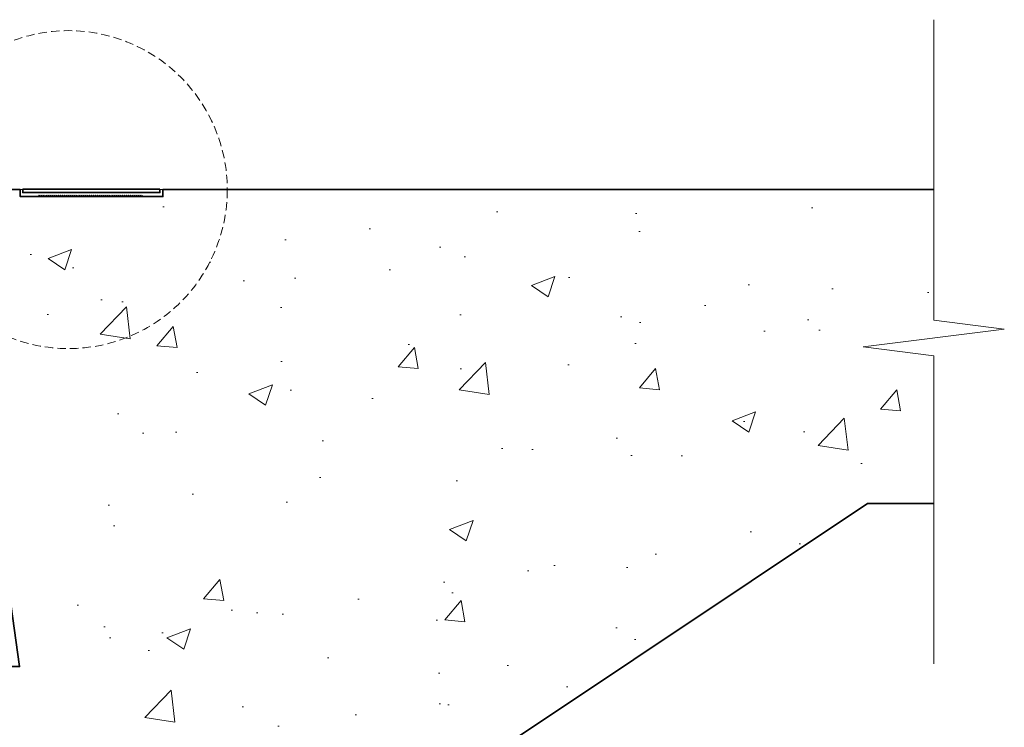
# Model space of a CAD drawing. Header units: millimetres. Extents: x -347 to 646, y -989 to 80.
# Tile 3 of 3: x 274 to 646, y -454 to -187. Entities that reach past the tile are written whole.
import ezdxf

# ---------------------------------------------------------------- set-up
doc = ezdxf.new("R2010")
doc.units = ezdxf.units.MM
doc.linetypes.add('HIDDEN2', pattern=[4.7625, 3.175, -1.5875])
for name, color, linetype, lineweight in [('FS-DETAIL', 3, 'Continuous', 35), ('FS-DETAIL-HATCH', 253, 'Continuous', 13), ('FS-DETAIL-THIN', 8, 'Continuous', 18)]:
    doc.layers.add(name, color=color, linetype=linetype, lineweight=lineweight)

# ---------------------------------------------------------------- blocks, each defined once
blk = doc.blocks.new('FS_SMI511')
at = {"layer": 'FS-DETAIL', "flags": 128}
blk.add_lwpolyline([(53.15, 2.97), (1.35, 2.97), (1.35, 1.72), (53.15, 1.72)], close=True, dxfattribs=at)
at = {"layer": 'FS-DETAIL-THIN'}
blk.add_lwpolyline([(46.79, 0.25), (54.25, 0.25), (54.25, 2.85), (53.25, 2.85), (53.25, 1.62), (1.25, 1.62), (1.25, 2.85), (0.25, 2.85), (0.25, 0.25), (7.22, 0.25), (7.58, 0.73), (7.95, 0.25), (8.32, 0.73), (8.68, 0.25), (9.05, 0.73), (9.41, 0.25), (9.78, 0.73), (10.15, 0.25), (10.51, 0.73), (10.88, 0.25), (11.25, 0.73), (11.61, 0.25), (11.98, 0.73), (12.35, 0.25), (12.71, 0.73), (13.08, 0.25), (13.45, 0.73), (13.81, 0.25), (14.18, 0.73), (14.54, 0.25), (14.91, 0.73), (15.28, 0.25), (15.64, 0.73), (16.01, 0.25), (16.38, 0.73), (16.74, 0.25), (17.11, 0.73), (17.48, 0.25), (17.84, 0.73), (18.21, 0.25), (18.57, 0.73), (18.94, 0.25), (19.31, 0.73), (19.67, 0.25), (20.04, 0.73), (20.41, 0.25), (20.77, 0.73), (21.14, 0.25), (21.51, 0.73), (21.87, 0.25), (22.24, 0.73), (22.61, 0.25), (22.97, 0.73), (23.34, 0.25), (23.7, 0.73), (24.07, 0.25), (24.44, 0.73), (24.8, 0.25), (25.17, 0.73), (25.54, 0.25), (25.9, 0.73), (26.27, 0.25), (26.64, 0.73), (27, 0.25), (27.37, 0.73), (27.73, 0.25), (28.1, 0.73), (28.47, 0.25), (28.83, 0.73), (29.2, 0.25), (29.57, 0.73), (29.93, 0.25), (30.3, 0.73), (30.67, 0.25), (31.03, 0.73), (31.4, 0.25), (31.77, 0.73), (32.13, 0.25), (32.5, 0.73), (32.86, 0.25), (33.23, 0.73), (33.6, 0.25), (33.96, 0.73), (34.33, 0.25), (34.7, 0.73), (35.06, 0.25), (35.43, 0.73), (35.8, 0.25), (36.16, 0.73), (36.53, 0.25), (36.89, 0.73), (37.26, 0.25), (37.63, 0.73), (37.99, 0.25), (38.36, 0.73), (38.73, 0.25), (39.09, 0.73), (39.46, 0.25), (39.83, 0.73), (40.19, 0.25), (40.56, 0.73), (40.93, 0.25), (41.29, 0.73), (41.66, 0.25), (42.02, 0.73), (42.39, 0.25), (42.76, 0.73), (43.12, 0.25), (43.49, 0.73), (43.86, 0.25), (44.22, 0.73), (44.59, 0.25), (44.96, 0.73), (45.32, 0.25), (45.69, 0.73), (46.05, 0.25), (46.42, 0.73), (46.79, 0.25)], dxfattribs=at)
blk = doc.blocks.new('A$C5C9922D6')
at = {"layer": 'FS-DETAIL', "flags": 128}
blk.add_lwpolyline([(-914.93, -421.5), (-864.67, -421.46), (-889.65, -243.17, -0.455607), (-888.17, -241.46), (-864.53, -241.46), (-864.44, -244.06), (-810.53, -244.06), (-810.53, -241.46), (-594.16, -241.48), (-617.42, -63.19, -0.449882), (-615.94, -61.48), (-592.3, -61.48), (-592.3, -64.08), (-538.3, -64.08), (-538.3, -61.48), (-320.22, -61.5), (-345.21, 116.79, -0.455607), (-343.72, 118.5), (-320.08, 118.5), (-320, 115.9), (-266.08, 115.9), (-266.17, 118.5), (24.99, 118.5)], format="xyb", dxfattribs=at)

msp = doc.modelspace()

# ---------------------------------------------------------------- hatches: boundary and pattern name
at = {"layer": 'FS-DETAIL-HATCH'}
h = msp.add_hatch(dxfattribs=at)
h.set_pattern_fill('AR-CONC', color=256, scale=0.5)
h.paths.add_polyline_path([(594.565, -370), (619.557, -370), (619.557, -314.277), (592.891, -310.889), (646.222, -304.111), (619.557, -300.723), (619.557, -251.5), (328.439, -251.5), (328.522, -254.1), (274.563, -254.1), (274.48, -251.5), (250.841, -251.5), (249.355, -253.208), (277.14, -431.5), (66.124, -431.5), (31.258, -431.481), (31.258, -434.081), (-22.742, -434.081), (4.921, -611.5), (-209.142, -611.5), (-240.963, -611.462), (-240.963, -614.062), (-294.963, -614.062), (-270.345, -791.5), (-320.365, -791.5), (-320.365, -858.935), (-293.7, -862.323), (-347.031, -869.101), (-320.365, -872.49), (-320.365, -928.212), (-242.244, -928.212)])

# ---------------------------------------------------------------- linework, layer by layer
at = {"layer": 'FS-DETAIL', "flags": 128}
msp.add_lwpolyline([(-320.365, -928.212), (-242.244, -928.212), (594.565, -370), (619.557, -370)], dxfattribs=at)
at = {"layer": 'FS-DETAIL-THIN'}
msp.add_lwpolyline([(619.557, -430.488), (619.557, -314.277), (592.891, -310.889), (646.222, -304.111), (619.557, -300.723), (619.557, -187.363)], dxfattribs=at)
at = {"layer": 'FS-DETAIL-THIN', "linetype": 'HIDDEN2'}
msp.add_circle((292.766, -251.5), 60, dxfattribs=at)

# ---------------------------------------------------------------- block references
msp.add_blockref('A$C5C9922D6', (594.565, -370))
at = {"layer": 'FS-DETAIL'}
msp.add_blockref('FS_SMI511', (274.147, -254.35), dxfattribs=at)

doc.saveas('drawing.dxf')
